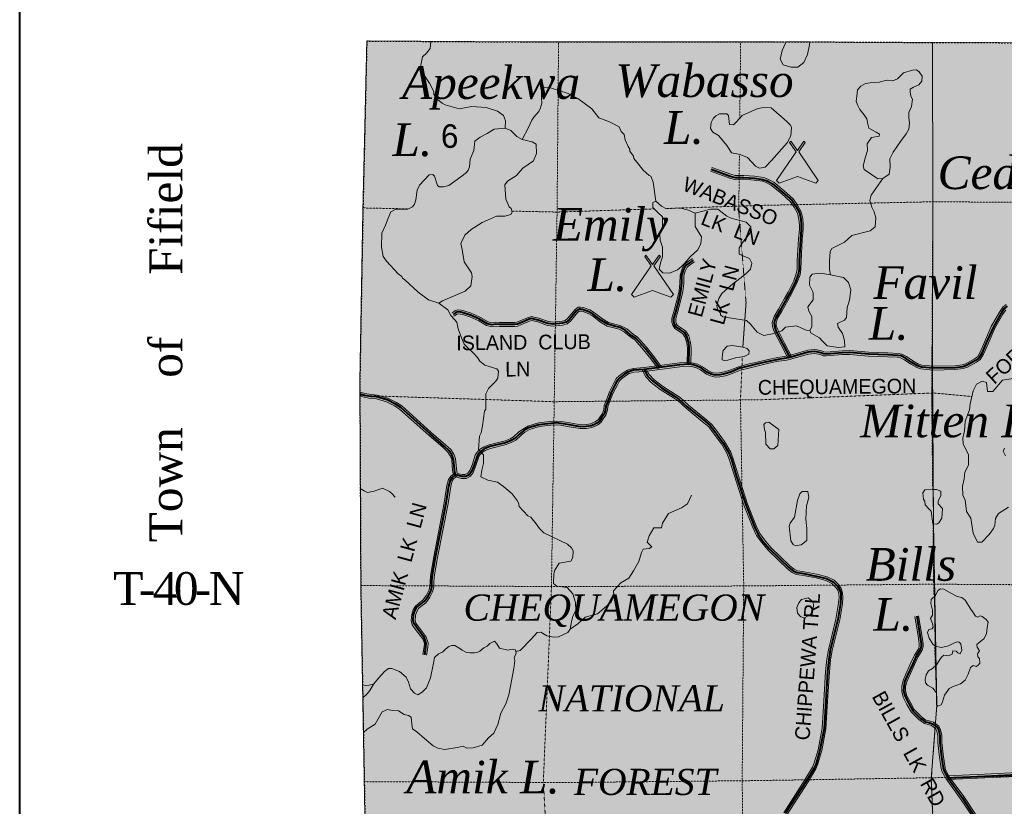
# Model space of a CAD drawing. Extents: x 290250 to 590026, y 44066 to 275711.
# Tile 3 of 121: x 290250 to 317358, y 109556 to 131210. Entities that reach past the tile are written whole.
import ezdxf

# ---------------------------------------------------------------- set-up
doc = ezdxf.new("R2010")
doc.units = 0
doc.header["$MEASUREMENT"] = 0
doc.linetypes.add('Wisdot1', pattern=[0.0625, 0.03125, -0.03125])
doc.linetypes.add('Wisdot4', pattern=[0.28125, 0.125, -0.0625, 0.03125, -0.0625])
for name, color, linetype, lineweight in [('C_bnd_county', 240, 'Wisdot4', 25), ('C_bnd_section', 240, 'Wisdot1', 15), ('C_forest_natl_bnd', 240, 'Continuous', 9), ('C_forest_natl_bnd_fill', 245, 'Continuous', 25), ('C_indian_res_bnd', 240, 'Continuous', 9), ('C_indian_res_bnd_fill', 248, 'Continuous', 25), ('C_lake', 240, 'Continuous', 9), ('C_lake_fill', 247, 'Continuous', 25), ('C_per_sheet_border', 240, 'Continuous', 40), ('C_per_txt_blk', 240, 'Continuous', 20), ('C_pto_camp_picnic', 240, 'Continuous', 0), ('C_river_single', 242, 'Continuous', 13), ('C_twnrd', 240, 'Continuous', 13), ('C_twnrd_txt', 240, 'Continuous', 13)]:
    doc.layers.add(name, color=color, linetype=linetype, lineweight=lineweight)
for name, color, linetype in [('C_bnd_section_line_txt', 240, 'Continuous'), ('C_forest_natl_txt', 240, 'Continuous'), ('C_lake_txt', 240, 'Continuous'), ('C_pto_camp_picnic_fill', 240, 'Continuous')]:
    doc.layers.add(name, color=color, linetype=linetype)
doc.layers.add('C_twnrd_mask', color=7, linetype='Continuous', lineweight=40, true_color=0xffffff)
doc.styles.add('Source Sans Pro', font='SourceSansPro-Regular.ttf')
doc.styles.add('Times New Roman', font='times.ttf')
doc.styles.add('Times New Roman Italic', font='timesi.ttf')

# ---------------------------------------------------------------- blocks, each defined once
blk = doc.blocks.new('Map-hatch-to-back')
at = {"layer": 'C_forest_natl_bnd_fill'}
h = blk.add_hatch(color=256, dxfattribs=at)
h.dxf.hatch_style = 1
h.paths.add_polyline_path([(299806, 130624), (304083, 130597), (311009, 130604), (315379, 130583), (315388, 126179), (315381, 121774), (315359, 120891), (315397, 118276), (315411, 117333), (315439, 115405), (315459, 113997), (315467, 113448), (315501, 112342), (315349, 110315), (315565, 105054), (315612, 99695), (310226, 99708), (304948, 99661), (299849, 99738), (299822, 105081), (299772, 108298), (299640, 115567), (299614, 121256), (299700, 125930)])
at = {"layer": 'C_indian_res_bnd_fill'}
h = blk.add_hatch(color=256, dxfattribs=at)
h.dxf.hatch_style = 1
h.paths.add_polyline_path([(315612, 99695), (315565, 105054), (315349, 110315), (315501, 112342), (315411, 117333), (315381, 121774), (315393, 126198), (315379, 130583), (325282, 130554), (327046, 130543), (329232, 130517), (329338, 137274), (329421, 162232), (334487, 162268), (339788, 162304), (345127, 162325), (350297, 162324), (355618, 162319), (358372, 162309), (360725, 162346), (364605, 162302), (367808, 162281), (371603, 162278), (371658, 156563), (371656, 152573), (371611, 145991), (371585, 140795), (371567, 135631), (371536, 133577), (371630, 130397), (372912, 130398), (372908, 126396), (372672, 121323), (372437, 115922), (372511, 110725), (372805, 99851), (367511, 99812), (359990, 99867), (359286, 99853), (358491, 99837), (346810, 99854), (341459, 99835), (331018, 99901), (325600, 99818)])
at = {"layer": 'C_lake_fill'}
h = blk.add_hatch(color=256, dxfattribs=at)
h.dxf.hatch_style = 1
h.paths.add_polyline_path([(311354, 130602), (312005, 130599), (311999, 130522), (311939, 130248), (311837, 130032), (311678, 129899), (311478, 129901), (311269, 129969), (311187, 130119), (311239, 130361), (311337, 130561)])
h = blk.add_hatch(color=256, dxfattribs=at)
h.dxf.hatch_style = 1
h.paths.add_polyline_path([(313703, 127965), (313583, 127789), (313589, 127609), (313536, 127432), (313473, 127187), (313503, 127082), (313703, 126951), (313879, 126828), (314012, 126843), (314188, 126955), (314217, 127155), (314206, 127382), (314299, 127561), (314501, 127853), (314658, 128070), (314729, 128201), (314747, 128358), (314731, 128518), (314726, 128651), (314803, 128822), (314832, 129023), (314783, 129107), (314763, 129228), (314765, 129299), (314857, 129352), (315008, 129416), (315091, 129516), (315094, 129658), (315016, 129776), (314944, 129833), (314827, 129818), (314583, 129743), (314415, 129585), (314292, 129527), (314135, 129541), (314080, 129540), (313925, 129488), (313765, 129479), (313667, 129476), (313539, 129452), (313412, 129378), (313317, 129277), (313295, 129108), (313280, 128966), (313314, 128870), (313381, 128742), (313495, 128597), (313577, 128478), (313597, 128330), (313632, 128226), (313831, 128118), (313919, 128062), (313909, 128007)])
h = blk.add_hatch(color=256, dxfattribs=at)
h.dxf.hatch_style = 1
h.paths.add_polyline_path([(310938, 128784), (311368, 128410), (311468, 128309), (311501, 128242), (311482, 128017), (311381, 127818), (310952, 127333), (310773, 127153), (310622, 127122), (310506, 127174), (310285, 127412), (310086, 127499), (309845, 127545), (309732, 127739), (309487, 128019), (309330, 128114), (309265, 128215), (309285, 128382), (309319, 128431), (309354, 128497), (309414, 128563), (309515, 128619), (309715, 128615), (309764, 128572), (309793, 128322), (309902, 128320), (309987, 128401), (310140, 128574), (310570, 128766), (310737, 128796)])
h = blk.add_hatch(color=256, dxfattribs=at)
h.dxf.hatch_style = 1
h.paths.add_polyline_path([(301791, 123405), (301509, 123494), (301221, 123708), (300851, 124049), (300785, 124092), (300770, 124142), (300671, 124211), (300352, 124567), (300254, 124694), (300209, 124945), (300216, 125336), (300320, 125551), (300391, 125742), (300469, 125924), (300588, 125988), (300939, 125998), (301065, 126062), (301116, 126128), (301152, 126252), (301191, 126518), (301260, 126659), (301524, 126937), (301625, 126952), (301674, 126901), (301753, 126649), (301802, 126607), (301919, 126605), (302062, 126644), (302400, 126887), (302553, 127001), (302596, 127067), (302631, 127158), (302652, 127374), (302756, 127606), (302778, 127864), (302930, 127978), (303124, 128074), (303310, 128195), (303620, 128223), (303769, 128162), (303933, 127992), (304082, 127914), (304356, 127850), (304472, 127781), (304483, 127523), (304396, 127324), (304100, 127122), (304032, 127040), (303929, 126925), (303676, 126763), (303607, 126664), (303633, 126272), (303729, 126061), (303778, 126011), (303810, 125910), (303775, 125844), (303607, 125797), (303382, 125801), (303129, 125689), (302986, 125625), (302682, 125439), (302503, 125276), (302399, 125053), (302429, 124886), (302489, 124543), (302692, 124239), (302707, 124138), (302669, 123881), (302516, 123733), (301893, 123470)])
h = blk.add_hatch(color=256, dxfattribs=at)
h.dxf.hatch_style = 1
h.paths.add_polyline_path([(307765, 126210), (307921, 126073), (308054, 126004), (308413, 126030), (308663, 125967), (308845, 125880), (308846, 125514), (309024, 125235), (309004, 125052), (308917, 124879), (308705, 124683), (308551, 124502), (308474, 124420), (308364, 124322), (308137, 124235), (307953, 124238), (307855, 124340), (307892, 124515), (307945, 124680), (307950, 124947), (307887, 125140), (307873, 125307), (307944, 125497), (307949, 125781), (307818, 125900), (307679, 126044), (307681, 126178)])
h = blk.add_hatch(color=256, dxfattribs=at)
h.dxf.hatch_style = 1
h.paths.add_polyline_path([(312007, 122648), (312058, 122764), (312060, 123039), (311977, 123190), (311945, 123306), (312096, 123497), (312098, 123697), (311999, 123898), (312000, 124123), (312067, 124206), (312293, 124237), (312460, 124203), (312576, 124186), (312935, 124117), (313068, 123974), (313133, 123774), (313098, 123491), (313030, 123283), (313011, 123016), (312961, 122942), (312768, 122843), (312784, 122743), (312908, 122575), (312957, 122383), (312964, 122208), (312797, 122184), (312481, 122236), (312348, 122371), (312273, 122454), (312040, 122581)])
h = blk.add_hatch(color=256, dxfattribs=at)
h.dxf.hatch_style = 1
h.paths.add_polyline_path([(309618, 122108), (309596, 122000), (309588, 121892), (309595, 121848), (309645, 121826), (309747, 121833), (309834, 121868), (309957, 121904), (310196, 121938), (310326, 122003), (310334, 122097), (310277, 122162), (310161, 122199), (309872, 122244), (309727, 122223)])
h = blk.add_hatch(color=256, dxfattribs=at)
h.dxf.hatch_style = 1
h.paths.add_polyline_path([(316374, 118945), (316376, 119228), (316228, 119537), (316212, 119688), (316263, 119896), (316282, 120162), (316401, 120470), (316418, 120636), (316504, 120994), (316597, 121177), (316748, 121259), (316864, 121225), (316896, 120975), (317038, 120974), (317307, 121289), (317600, 121337), (317883, 121335), (317950, 121235), (317949, 121085), (317913, 120693), (317862, 120560), (317610, 120345), (317467, 120171), (317416, 119971), (317397, 119613), (317362, 119413), (317328, 119330), (317394, 119205), (317519, 119204), (317687, 119328), (317721, 119411), (317973, 119693), (318116, 119792), (318519, 120181), (318728, 120213), (318777, 120113), (318709, 119830), (318606, 119489), (318429, 119248), (318245, 119116), (318044, 118984), (317985, 118901), (317967, 118660), (317933, 118560), (317781, 118294), (317646, 118103), (317477, 117788), (317200, 117615), (317116, 117482), (317098, 117299), (317064, 117207), (316946, 117041), (316736, 116826), (316619, 116827), (316504, 117077), (316440, 117486), (316316, 117670), (316285, 117995), (316219, 118113), (316204, 118371), (316255, 118571), (316273, 118754)])
h = blk.add_hatch(color=256, dxfattribs=at)
h.dxf.hatch_style = 1
h.paths.add_polyline_path([(310874, 120133), (311155, 119928), (311119, 119487), (311009, 119395), (310909, 119396), (310790, 119524), (310785, 119848), (310759, 119927), (310740, 120070), (310781, 120116)])
h = blk.add_hatch(color=256, dxfattribs=at)
h.dxf.hatch_style = 1
h.paths.add_polyline_path([(311920, 116874), (311769, 116758), (311611, 116726), (311544, 116759), (311478, 116860), (311431, 117268), (311464, 117352), (311582, 117517), (311669, 117975), (311728, 118158), (311796, 118224), (311946, 118223), (311978, 118057), (311910, 117824), (311891, 117465), (311923, 117207)])
h = blk.add_hatch(color=256, dxfattribs=at)
h.dxf.hatch_style = 1
h.paths.add_polyline_path([(315397, 118276), (315493, 118276), (315610, 118233), (315609, 118100), (315542, 117967), (315541, 117884), (315657, 117750), (315639, 117491), (315554, 117359), (315504, 117326), (315411, 117333), (315387, 117335), (315348, 117677), (315281, 117744), (315182, 117853), (315166, 117953), (315133, 118003), (315117, 118186), (315168, 118269), (315377, 118276)])
h = blk.add_hatch(color=256, dxfattribs=at)
h.dxf.hatch_style = 1
h.paths.add_polyline_path([(315823, 113970), (315625, 113932), (315455, 113962), (315387, 114023), (315288, 114184), (315248, 114343), (315277, 114419), (315374, 114441), (315404, 114489), (315377, 114586), (315330, 114722), (315382, 114814), (315385, 114959), (315332, 115141), (315341, 115251), (315463, 115356), (315525, 115495), (315598, 115541), (315696, 115536), (315903, 115417), (316062, 115328), (316188, 115301), (316281, 115233), (316371, 115087), (316433, 114983), (316486, 114919), (316528, 114841), (316561, 114788), (316628, 114766), (316697, 114800), (316753, 114778), (316857, 114703), (316914, 114626), (316891, 114481), (316866, 114300), (316791, 114168), (316669, 114067), (316605, 114010), (316615, 113936), (316673, 113836), (316624, 113756), (316627, 113670), (316679, 113621), (316687, 113499), (316642, 113439), (316584, 113402), (316505, 113431), (316429, 113374), (316360, 113195), (316279, 113028), (316153, 112931), (315952, 112854), (315844, 112796), (315799, 112747), (315713, 112615), (315656, 112433), (315619, 112354), (315526, 112316), (315494, 112350), (315493, 112514), (315491, 112683), (315389, 112813), (315246, 112887), (315189, 112951), (315183, 113045), (315210, 113175), (315269, 113283), (315377, 113353), (315502, 113458), (315580, 113602), (315633, 113666), (315690, 113719), (315823, 113703), (315924, 113746), (315944, 113840), (316035, 113828), (316075, 113782), (316147, 113757), (316187, 113852), (316162, 114031), (316117, 114077), (316062, 114083), (315989, 114057)])
h = blk.add_hatch(color=256, dxfattribs=at)
h.dxf.hatch_style = 1
h.paths.add_polyline_path([(311960, 115298), (312093, 115181), (312109, 115073), (312075, 114889), (312008, 114823), (311857, 114741), (311757, 114775), (311666, 114875), (311650, 115025), (311701, 115158), (311777, 115250)])
h = blk.add_hatch(color=256, dxfattribs=at)
h.dxf.hatch_style = 1
h.paths.add_polyline_path([(299712, 111591), (299820, 111684), (300035, 111816), (300154, 112028), (300228, 112155), (300378, 112223), (300516, 112192), (300681, 112189), (300837, 112084), (300951, 112060), (301027, 112008), (301048, 111821), (301064, 111688), (301188, 111602), (301394, 111424), (301635, 111220), (301766, 111158), (301955, 111121), (302298, 111174), (302457, 111211), (302557, 111155), (302732, 111165), (302980, 111243), (303154, 111444), (303307, 111566), (303417, 111805), (303497, 112120), (303638, 112375), (303716, 112624), (303790, 113014), (303854, 113349), (303882, 113569), (303864, 113639), (303919, 113774), (303905, 113860), (303810, 113884), (303693, 113857), (303461, 113913), (303383, 114032), (303325, 114104), (303194, 114041), (303118, 113969), (303026, 113919), (302923, 113825), (302865, 113796), (302772, 113778), (302643, 113781), (302533, 113798), (302433, 113853), (302365, 113902), (302226, 113984), (302147, 113981), (302066, 113955), (301982, 113890), (301887, 113801), (301779, 113754), (301668, 113657), (301642, 113496), (301564, 113094), (301448, 112820), (301334, 112695), (301215, 112629), (301116, 112669), (301006, 112790), (300958, 112977), (300887, 113112), (300710, 113263), (300500, 113346), (300402, 113347), (300291, 113269), (300140, 113092), (299989, 112923), (299893, 112740), (299817, 112652), (299695, 112546)])
at = {"layer": 'C_pto_camp_picnic_fill'}
h = blk.add_hatch(color=256, dxfattribs=at)
h.dxf.hatch_style = 1
h.paths.add_polyline_path([(311158, 126712), (311662, 126892), (312166, 126712), (312238, 126784), (311698, 127576), (311878, 127828), (311842, 127864), (311662, 127612), (311482, 127864), (311446, 127828), (311626, 127576), (311086, 126784)])
h = blk.add_hatch(color=256, dxfattribs=at)
h.dxf.hatch_style = 1
h.paths.add_polyline_path([(307169, 123573), (307673, 123753), (308177, 123573), (308249, 123645), (307709, 124437), (307889, 124689), (307853, 124725), (307673, 124473), (307493, 124725), (307457, 124689), (307637, 124437), (307097, 123645)])

msp = doc.modelspace()

# ---------------------------------------------------------------- linework, layer by layer
at = {"layer": 'C_bnd_county', "ltscale": 0.5, "elevation": 9, "flags": 128}
for points in [[(299806, 130624), (299700, 125930), (299614, 121256), (299640, 115567), (299772, 108298), (299822, 105081), (299849, 99738)], [(299806, 130624), (304083, 130597), (311009, 130604), (315379, 130583), (325282, 130554), (327046, 130543), (329232, 130517)]]:
    msp.add_lwpolyline(points, dxfattribs=at)
at = {"layer": 'C_bnd_section', "ltscale": 0.5, "elevation": 7, "flags": 128}
for points in [[(304890, 115598), (304967, 120694), (305045, 125914), (305086, 130598)], [(310076, 128501), (310099, 130603)], [(315387, 118277), (315359, 120891), (315393, 126198), (315379, 130583)], [(310160, 122199), (310248, 123414), (310048, 125940), (310065, 127503)], [(322205, 126146), (320523, 126165), (315393, 126198), (310614, 126097), (308037, 126012)], [(300947, 126002), (299724, 126028)], [(307720, 126002), (305045, 125914), (303800, 125941)], [(310286, 99708), (310202, 104922), (310142, 110283), (310184, 115644), (310094, 120738), (310148, 121931)], [(316466, 120836), (315418, 120935), (310580, 120746), (304967, 120694), (299616, 120866)], [(315419, 115374), (315414, 115671), (315396, 117334)], [(320905, 115640), (320543, 115638), (315414, 115671), (310213, 115622), (305023, 115606), (299640, 115633)], [(304995, 99662), (304959, 104926), (304668, 110239), (304890, 115598)], [(315455, 113443), (315445, 114001)], [(315612, 99695), (315565, 105054), (315349, 110315), (315501, 112342)], [(324156, 110457), (320550, 110448), (315393, 110343), (310469, 110263), (305076, 110210), (299737, 110235)]]:
    msp.add_lwpolyline(points, dxfattribs=at)
at = {"layer": 'C_forest_natl_bnd', "ltscale": 0.5, "elevation": 100, "flags": 128}
for points in [[(299772, 108298), (299640, 115567), (299614, 121256), (299700, 125930), (299806, 130624)], [(299806, 130624), (304083, 130597), (311009, 130604), (315379, 130583), (315379, 130583), (315388, 126179), (315381, 121774), (315359, 120891), (315397, 118276), (315411, 117333), (315439, 115405), (315459, 113997), (315467, 113448), (315501, 112342), (315349, 110315), (315565, 105054)]]:
    msp.add_lwpolyline(points, dxfattribs=at)
at = {"layer": 'C_indian_res_bnd', "ltscale": 0.5, "elevation": 100, "flags": 128}
msp.add_lwpolyline([(315612, 99695), (315565, 105054), (315349, 110315), (315501, 112342), (315411, 117333), (315381, 121774), (315393, 126198), (315379, 130583), (325282, 130554), (327046, 130543), (329232, 130517), (329338, 137274), (329421, 162232)], dxfattribs=at)
at = {"layer": 'C_lake', "ltscale": 0.5, "elevation": 4, "flags": 128}
for points in [[(311354, 130602), (312005, 130599), (311999, 130522), (311939, 130248), (311837, 130032), (311678, 129899), (311478, 129901), (311269, 129969), (311187, 130119), (311239, 130361), (311337, 130561), (311354, 130602)], [(313703, 127965), (313583, 127789), (313589, 127609), (313536, 127432), (313473, 127187), (313503, 127082), (313703, 126951), (313879, 126828), (314012, 126843), (314188, 126955), (314217, 127155), (314206, 127382), (314299, 127561), (314501, 127853), (314658, 128070), (314729, 128201), (314747, 128358), (314731, 128518), (314726, 128651), (314803, 128822), (314832, 129023), (314783, 129107), (314763, 129228), (314765, 129299), (314857, 129352), (315008, 129416), (315091, 129516), (315094, 129658), (315016, 129776), (314944, 129833), (314827, 129818), (314583, 129743), (314415, 129585), (314292, 129527), (314135, 129541), (314080, 129540), (313925, 129488), (313765, 129479), (313667, 129476), (313539, 129452), (313412, 129378), (313317, 129277), (313295, 129108), (313280, 128966), (313314, 128870), (313381, 128742), (313495, 128597), (313577, 128478), (313597, 128330), (313632, 128226), (313831, 128118), (313919, 128062), (313909, 128007), (313703, 127965)], [(310938, 128784), (311368, 128410), (311468, 128309), (311501, 128242), (311482, 128017), (311381, 127818), (310952, 127333), (310773, 127153), (310622, 127122), (310506, 127174), (310285, 127412), (310086, 127499), (309845, 127545), (309732, 127739), (309487, 128019), (309330, 128114), (309265, 128215), (309285, 128382), (309319, 128431), (309354, 128497), (309414, 128563), (309515, 128619), (309715, 128615), (309764, 128572), (309793, 128322), (309902, 128320), (309987, 128401), (310140, 128574), (310570, 128766), (310737, 128796), (310938, 128784)], [(301791, 123405), (301509, 123494), (301221, 123708), (300851, 124049), (300785, 124092), (300770, 124142), (300671, 124211), (300352, 124567), (300254, 124694), (300209, 124945), (300216, 125336), (300320, 125551), (300391, 125742), (300469, 125924), (300588, 125988), (300939, 125998), (301065, 126062), (301116, 126128), (301152, 126252), (301191, 126518), (301260, 126659), (301524, 126937), (301625, 126952), (301674, 126901), (301753, 126649), (301802, 126607), (301919, 126605), (302062, 126644), (302400, 126887), (302553, 127001), (302596, 127067), (302631, 127158), (302652, 127374), (302756, 127606), (302778, 127864), (302930, 127978), (303124, 128074), (303310, 128195), (303620, 128223), (303769, 128162), (303933, 127992), (304082, 127914), (304356, 127850), (304472, 127781), (304483, 127523), (304396, 127324), (304100, 127122), (304032, 127040), (303929, 126925), (303676, 126763), (303607, 126664), (303633, 126272), (303729, 126061), (303778, 126011), (303810, 125910), (303775, 125844), (303607, 125797), (303382, 125801), (303129, 125689), (302986, 125625), (302682, 125439), (302503, 125276), (302399, 125053), (302429, 124886), (302489, 124543), (302692, 124239), (302707, 124138), (302669, 123881), (302516, 123733), (301893, 123470), (301791, 123405)], [(307765, 126210), (307921, 126073), (308054, 126004), (308413, 126030), (308663, 125967), (308845, 125880), (308846, 125514), (309024, 125235), (309004, 125052), (308917, 124879), (308705, 124683), (308551, 124502), (308474, 124420), (308364, 124322), (308137, 124235), (307953, 124238), (307855, 124340), (307892, 124515), (307945, 124680), (307950, 124947), (307887, 125140), (307873, 125307), (307944, 125497), (307949, 125781), (307818, 125900), (307679, 126044), (307681, 126178), (307765, 126210)], [(312007, 122648), (312058, 122764), (312060, 123039), (311977, 123190), (311945, 123306), (312096, 123497), (312098, 123697), (311999, 123898), (312000, 124123), (312067, 124206), (312293, 124237), (312460, 124203), (312576, 124186), (312935, 124117), (313068, 123974), (313133, 123774), (313098, 123491), (313030, 123283), (313011, 123016), (312961, 122942), (312768, 122843), (312784, 122743), (312908, 122575), (312957, 122383), (312964, 122208), (312797, 122184), (312481, 122236), (312348, 122371), (312273, 122454), (312040, 122581), (312007, 122648)], [(309618, 122108), (309596, 122000), (309588, 121892), (309595, 121848), (309645, 121826), (309747, 121833), (309834, 121868), (309957, 121904), (310196, 121938), (310326, 122003), (310334, 122097), (310277, 122162), (310161, 122199), (309872, 122244), (309727, 122223), (309618, 122108)], [(316374, 118945), (316376, 119228), (316228, 119537), (316212, 119688), (316263, 119896), (316282, 120162), (316401, 120470), (316418, 120636), (316504, 120994), (316597, 121177), (316748, 121259), (316864, 121225), (316896, 120975), (317038, 120974), (317307, 121289), (317600, 121337)], [(310874, 120133), (311155, 119928), (311119, 119487), (311009, 119395), (310909, 119396), (310790, 119524), (310785, 119848), (310759, 119927), (310740, 120070), (310781, 120116), (310874, 120133)], [(317362, 119413), (317328, 119330), (317394, 119205)], [(317477, 117788), (317200, 117615), (317116, 117482), (317098, 117299), (317064, 117207), (316946, 117041), (316736, 116826), (316619, 116827), (316504, 117077), (316440, 117486), (316316, 117670), (316285, 117995), (316219, 118113), (316204, 118371), (316255, 118571), (316273, 118754), (316374, 118945)], [(311920, 116874), (311769, 116758), (311611, 116726), (311544, 116759), (311478, 116860), (311431, 117268), (311464, 117352), (311582, 117517), (311669, 117975), (311728, 118158), (311796, 118224), (311946, 118223), (311978, 118057), (311910, 117824), (311891, 117465), (311923, 117207), (311920, 116874)], [(315397, 118276), (315493, 118276), (315610, 118233), (315609, 118100), (315542, 117967), (315541, 117884), (315657, 117750), (315639, 117491), (315554, 117359), (315504, 117326), (315411, 117333), (315387, 117335), (315348, 117677), (315281, 117744), (315182, 117853), (315166, 117953), (315133, 118003), (315117, 118186), (315168, 118269), (315377, 118276), (315397, 118276)], [(315823, 113970), (315625, 113932), (315455, 113962), (315387, 114023), (315288, 114184), (315248, 114343), (315277, 114419), (315374, 114441), (315404, 114489), (315377, 114586), (315330, 114722), (315382, 114814), (315385, 114959), (315332, 115141), (315341, 115251), (315463, 115356), (315525, 115495), (315598, 115541), (315696, 115536), (315903, 115417), (316062, 115328), (316188, 115301), (316281, 115233), (316371, 115087), (316433, 114983), (316486, 114919), (316528, 114841), (316561, 114788), (316628, 114766), (316697, 114800), (316753, 114778), (316857, 114703), (316914, 114626), (316891, 114481), (316866, 114300), (316791, 114168), (316669, 114067), (316605, 114010), (316615, 113936), (316673, 113836), (316624, 113756), (316627, 113670), (316679, 113621), (316687, 113499), (316642, 113439), (316584, 113402), (316505, 113431), (316429, 113374), (316360, 113195), (316279, 113028), (316153, 112931), (315952, 112854), (315844, 112796), (315799, 112747), (315713, 112615), (315656, 112433), (315619, 112354), (315526, 112316), (315494, 112350), (315493, 112514), (315491, 112683), (315389, 112813), (315246, 112887), (315189, 112951), (315183, 113045), (315210, 113175), (315269, 113283), (315377, 113353), (315502, 113458), (315580, 113602), (315633, 113666), (315690, 113719), (315823, 113703), (315924, 113746), (315944, 113840), (316035, 113828), (316075, 113782), (316147, 113757), (316187, 113852), (316162, 114031), (316117, 114077), (316062, 114083), (315989, 114057), (315823, 113970)], [(311960, 115298), (312093, 115181), (312109, 115073), (312075, 114889), (312008, 114823), (311857, 114741), (311757, 114775), (311666, 114875), (311650, 115025), (311701, 115158), (311777, 115250), (311960, 115298)], [(299712, 111591), (299820, 111684), (300035, 111816), (300154, 112028), (300228, 112155), (300378, 112223), (300516, 112192), (300681, 112189), (300837, 112084), (300951, 112060), (301027, 112008), (301048, 111821), (301064, 111688), (301188, 111602), (301394, 111424), (301635, 111220), (301766, 111158), (301955, 111121), (302298, 111174), (302457, 111211), (302557, 111155), (302732, 111165), (302980, 111243), (303154, 111444), (303307, 111566), (303417, 111805), (303497, 112120), (303638, 112375), (303716, 112624), (303790, 113014), (303854, 113349), (303882, 113569), (303864, 113639), (303919, 113774), (303905, 113860), (303810, 113884), (303693, 113857), (303461, 113913), (303383, 114032), (303325, 114104), (303194, 114041), (303118, 113969), (303026, 113919), (302923, 113825), (302865, 113796), (302772, 113778), (302643, 113781), (302533, 113798), (302433, 113853), (302365, 113902), (302226, 113984), (302147, 113981), (302066, 113955), (301982, 113890), (301887, 113801), (301779, 113754), (301668, 113657), (301642, 113496), (301564, 113094), (301448, 112820), (301334, 112695), (301215, 112629), (301116, 112669), (301006, 112790), (300958, 112977), (300887, 113112), (300710, 113263), (300500, 113346), (300402, 113347), (300291, 113269), (300140, 113092), (299989, 112923), (299893, 112740), (299817, 112652), (299695, 112546), (299712, 111591)]]:
    msp.add_lwpolyline(points, dxfattribs=at)
at = {"layer": 'C_per_sheet_border', "ltscale": 0.5, "elevation": 100, "flags": 128}
msp.add_lwpolyline([(290250, 275711), (590026, 275711), (590026, 44066), (290250, 44066), (290250, 275711)], dxfattribs=at)
at = {"layer": 'C_pto_camp_picnic', "ltscale": 0.5, "elevation": 29, "flags": 128}
for points in [[(311158, 126712), (311662, 126892), (312166, 126712), (312238, 126784), (311698, 127576), (311878, 127828), (311842, 127864), (311662, 127612), (311482, 127864), (311446, 127828), (311626, 127576), (311086, 126784), (311158, 126712)], [(307169, 123573), (307673, 123753), (308177, 123573), (308249, 123645), (307709, 124437), (307889, 124689), (307853, 124725), (307673, 124473), (307493, 124725), (307457, 124689), (307637, 124437), (307097, 123645), (307169, 123573)]]:
    msp.add_lwpolyline(points, dxfattribs=at)
at = {"layer": 'C_river_single', "ltscale": 0.5, "elevation": 13, "flags": 128}
for points in [[(303620, 128223), (303624, 128423), (303568, 128574), (303403, 128694), (303096, 128792), (302696, 128816), (302352, 128756), (301962, 128863), (301879, 128915), (301764, 129000), (301650, 129153), (301652, 129236), (301531, 129463), (301385, 129683), (301353, 129759), (301289, 129910), (301344, 130192), (301446, 130290), (301549, 130414), (301566, 130613)], [(307765, 126210), (307692, 126736), (307628, 126904), (307578, 126922), (307414, 127067), (307284, 127236), (307161, 127388), (307146, 127455), (307048, 127591), (307050, 127649), (307001, 127716), (306921, 127901), (306890, 128052), (306808, 128129), (306752, 128263), (306488, 128402), (306197, 128507), (306002, 128753), (305615, 129044), (305350, 129182), (304860, 129333), (304694, 129353), (304617, 129271), (304613, 129063), (304627, 128912), (304591, 128780), (304539, 128681), (304402, 128525), (304351, 128442), (304263, 128244), (304082, 127914)], [(314012, 126843), (313692, 126378), (313658, 126229), (313707, 126053), (313773, 125920), (313822, 125753), (313804, 125511), (313669, 125395), (313159, 125265), (312958, 125083), (312614, 124910), (312564, 124827), (312545, 124561), (312544, 124336), (312576, 124186)], [(310979, 122563), (310735, 122518), (310550, 122604), (310374, 122832), (310257, 122934), (309612, 123029), (309545, 123081), (309545, 123131), (309462, 123232), (309445, 123340), (309479, 123473), (309495, 123539), (309579, 123671), (309831, 123891), (310244, 124216), (310370, 124347), (310405, 124504), (310346, 124638), (310060, 124760), (310061, 124926), (310180, 125116), (310317, 125280), (310369, 125362), (310379, 125504), (310253, 125639), (309838, 125746), (309720, 125798), (309468, 125994), (309273, 125997), (308845, 125880)], [(303385, 121595), (303174, 121661), (303055, 121702), (302918, 121807), (302851, 121912), (302737, 122037), (302598, 122169), (302488, 122276), (302413, 122452), (302324, 122701), (302286, 122885), (302212, 122965), (302118, 123068), (302039, 123227), (301791, 123405)], [(312007, 122648), (311907, 122665), (311633, 122783), (311336, 122749), (311231, 122648), (310979, 122563)], [(305551, 115171), (305480, 115406), (305325, 115576), (305042, 115615), (304951, 115692), (304956, 115958), (304983, 116058), (305104, 116247), (305422, 116308), (305483, 116407), (305486, 116590), (305446, 116674), (305331, 116768), (304677, 117081), (304562, 117200), (304465, 117335), (304326, 117513), (304243, 117548), (303998, 117811), (303983, 117911), (303942, 117979), (303812, 118156), (303566, 118361), (303409, 118481), (303143, 118536), (302944, 118623), (302973, 118806), (303018, 118997), (303019, 119047), (303023, 119230), (302883, 119374), (302907, 119741), (302951, 119840), (302988, 120031), (303046, 120438), (303080, 120488), (303088, 120913), (303158, 121062), (303362, 121258), (303414, 121340), (303434, 121532), (303385, 121595)], [(299628, 118304), (299732, 118242), (299824, 118193), (300010, 118236), (300166, 118291), (300237, 118313), (300436, 118222), (300492, 118163), (300591, 118069)], [(305405, 114435), (305616, 114583), (305818, 114765), (306155, 114858), (306537, 115172), (306606, 115346), (306597, 115487), (306798, 115705), (307025, 115841), (307148, 116037), (307292, 116292), (307371, 116545), (307411, 116632), (307579, 116649), (307655, 116699), (307526, 116828), (307580, 116998), (307706, 117225), (307917, 117220), (307944, 117346), (308116, 117618), (308471, 117770), (308636, 117880), (308746, 118123)], [(303912, 113817), (304026, 113844), (304337, 114171), (304500, 114345), (304598, 114351), (304761, 114251), (304950, 114210), (305083, 114218), (305345, 114343), (305405, 114435), (305438, 114636), (305476, 114790), (305565, 114949), (305551, 115171)], [(299688, 112901), (299771, 112885), (299868, 112892), (299989, 112923)]]:
    msp.add_lwpolyline(points, dxfattribs=at)
at = {"layer": 'C_twnrd', "ltscale": 0.5, "elevation": 13, "flags": 128}
for points in [[(309306, 127141), (309858, 126944), (309951, 126918), (310185, 126922), (310483, 126899), (310726, 126867), (310850, 126824), (311009, 126734), (311299, 126496), (311546, 126280), (311666, 126107), (311766, 125917), (311809, 125740), (311823, 125561), (311823, 125436), (311796, 125155), (311764, 124573), (311759, 124331), (311735, 124184), (311660, 123983), (311499, 123660), (311395, 123484), (311232, 123185), (311115, 122993), (311093, 122926), (311078, 122860), (311080, 122781), (311119, 122669), (311305, 122306), (311500, 121936)], [(309270, 127041), (309826, 126843), (309938, 126812), (310182, 126816), (310472, 126794), (310701, 126763), (310806, 126727), (310949, 126646), (311230, 126416), (311466, 126209), (311575, 126052), (311667, 125880), (311704, 125723), (311717, 125557), (311717, 125441), (311691, 125163), (311658, 124577), (311654, 124341), (311632, 124212), (311563, 124025), (311406, 123711), (311303, 123536), (311140, 123238), (311018, 123038), (310991, 122955), (310971, 122871), (310975, 122762), (311022, 122627), (311211, 122257), (311407, 121887)], [(308624, 121724), (308633, 122167), (308618, 122304), (308572, 122464), (308512, 122563), (308414, 122627), (308285, 122712), (308229, 122802), (308208, 122885), (308204, 122994), (308260, 123175), (308354, 123521), (308405, 123742), (308429, 123952), (308430, 124173), (308476, 124321), (308537, 124464), (308668, 124563), (308773, 124634)], [(308730, 121722), (308739, 122172), (308722, 122324), (308671, 122506), (308590, 122638), (308473, 122716), (308362, 122788), (308328, 122844), (308313, 122900), (308311, 122980), (308362, 123146), (308457, 123495), (308510, 123724), (308535, 123946), (308536, 124156), (308575, 124285), (308623, 124396), (308730, 124477), (308832, 124546)], [(317408, 123369), (317316, 123295), (317229, 123155), (317001, 122764), (316813, 122333), (316690, 122054), (316616, 121927), (316536, 121870), (316301, 121741), (316202, 121709), (316002, 121684), (315406, 121669), (315085, 121701), (314993, 121730), (314844, 121819), (314663, 121940), (314534, 122003), (314433, 122022), (314150, 122037), (313618, 122056), (313106, 122103), (312902, 122096), (312456, 122059), (312394, 122063), (312327, 122091), (312208, 122121), (312121, 122127), (312038, 122120), (311951, 122109), (311439, 121963)], [(307912, 121667), (307707, 121939), (307510, 122193), (307261, 122470), (307138, 122554), (306963, 122700), (306797, 122787), (306637, 122826), (306464, 122873), (306297, 122976), (306076, 123142), (305946, 123220), (305762, 123285), (305689, 123296), (305624, 123294), (305545, 123231), (305337, 122990), (305269, 122934), (305182, 122908), (304936, 122881), (304807, 122899), (304544, 122992), (304419, 123020), (304352, 123037), (304257, 123015), (304091, 122945), (303939, 122880), (303872, 122871), (303695, 122870), (303464, 122870), (303352, 122883), (303251, 122861), (303148, 122891), (302936, 123016), (302684, 123128), (302478, 123193), (302403, 123212), (302317, 123223), (302230, 123195), (302185, 123156), (302157, 123142)], [(307827, 121603), (307623, 121875), (307429, 122125), (307191, 122390), (307074, 122470), (306904, 122611), (306759, 122687), (306611, 122724), (306421, 122775), (306237, 122888), (306017, 123054), (305900, 123124), (305736, 123182), (305683, 123190), (305662, 123189), (305619, 123155), (305411, 122913), (305319, 122839), (305204, 122803), (304935, 122775), (304782, 122795), (304514, 122890), (304394, 122917), (304351, 122928), (304290, 122913), (304132, 122847), (303967, 122777), (303879, 122765), (303695, 122764), (303457, 122764), (303357, 122776), (303248, 122752), (303106, 122793), (302887, 122921), (302647, 123029), (302450, 123091), (302383, 123108), (302327, 123115), (302283, 123101), (302244, 123066), (302203, 123047)], [(317397, 123224), (317320, 123100), (317095, 122716), (316910, 122290), (316785, 122006), (316696, 121854), (316592, 121780), (316343, 121643), (316225, 121605), (316010, 121578), (315402, 121563), (315064, 121597), (314950, 121632), (314788, 121729), (314610, 121848), (314500, 121902), (314420, 121917), (314146, 121931), (313612, 121950), (313103, 121996), (312908, 121990), (312457, 121953), (312370, 121959), (312294, 121990), (312192, 122016), (312122, 122020), (312049, 122014), (311972, 122005), (311468, 121861)], [(311463, 121860), (311310, 121831), (311140, 121806), (310877, 121752), (310583, 121684), (310327, 121621), (310097, 121564), (309864, 121471), (309681, 121409), (309530, 121380), (309394, 121371), (309266, 121402), (309161, 121455), (308997, 121567), (308882, 121626), (308780, 121655), (308674, 121670), (308427, 121658), (307876, 121583), (307450, 121526), (307157, 121505), (307030, 121466), (306926, 121404), (306820, 121322), (306760, 121266), (306705, 121158), (306581, 120922), (306492, 120683), (306444, 120563), (306435, 120458), (306387, 120326), (306316, 120220), (306252, 120126), (306165, 120056), (306077, 120011), (306000, 119982), (305855, 119957), (305689, 119952), (305381, 120006), (305143, 120045), (305020, 120056), (304877, 120044), (304551, 120007), (304283, 119927), (304161, 119854), (304054, 119771), (303910, 119638), (303802, 119580), (303645, 119514), (303210, 119406), (303064, 119350), (302985, 119295), (302932, 119242), (302890, 119173), (302813, 118940), (302737, 118745), (302658, 118642), (302544, 118580), (302418, 118581), (302319, 118608), (302219, 118641), (302177, 118744), (302159, 118924), (302146, 119104), (302105, 119204), (302037, 119305), (301905, 119429), (301511, 119769), (300709, 120493), (300567, 120583), (300351, 120694), (300069, 120772), (299911, 120786), (299733, 120817), (299601, 120854)], [(311444, 121964), (311293, 121936), (311121, 121911), (310855, 121855), (310558, 121787), (310301, 121724), (310065, 121665), (309827, 121571), (309654, 121512), (309517, 121485), (309403, 121478), (309302, 121502), (309215, 121546), (309052, 121658), (308921, 121725), (308802, 121759), (308679, 121776), (308418, 121764), (307862, 121688), (307439, 121632), (307138, 121610), (306986, 121563), (306867, 121492), (306751, 121403), (306674, 121330), (306611, 121207), (306484, 120965), (306393, 120721), (306339, 120587), (306331, 120480), (306292, 120374), (306229, 120280), (306173, 120198), (306107, 120146), (306034, 120108), (305972, 120085), (305844, 120063), (305697, 120058), (305399, 120110), (305157, 120150), (305021, 120162), (304867, 120149), (304530, 120111), (304240, 120025), (304101, 119941), (303986, 119852), (303848, 119725), (303756, 119676), (303612, 119615), (303178, 119508), (303014, 119444), (302917, 119377), (302848, 119308), (302793, 119218), (302713, 118976), (302644, 118798), (302588, 118725), (302517, 118687), (302432, 118687), (302349, 118709), (302299, 118726), (302281, 118770), (302265, 118934), (302251, 119129), (302199, 119254), (302119, 119374), (301976, 119508), (301582, 119849), (300773, 120578), (300620, 120675), (300390, 120793), (300088, 120876), (299924, 120891), (299756, 120920), (299630, 120956)], [(307398, 121554), (307492, 121378), (307634, 121225), (307888, 121033), (308252, 120805), (308368, 120725), (308596, 120515), (309043, 120152), (309219, 120001), (309346, 119841), (309568, 119538), (309730, 119260), (309796, 119088), (309927, 118651), (310179, 117869), (310431, 117232), (310534, 117014), (310670, 116824), (310868, 116599), (311388, 116090), (311519, 115996), (311630, 115938), (311775, 115918), (312174, 115845), (312447, 115773), (312614, 115691), (312724, 115584), (312771, 115506), (312801, 115414), (312808, 115303), (312795, 115144), (312723, 114708), (312514, 113863), (312471, 113607), (312438, 113271), (312389, 112462), (312342, 111704), (312229, 111115), (312128, 110756), (312076, 110632), (311870, 110289), (311284, 109381)], [(307491, 121604), (307579, 121441), (307705, 121304), (307948, 121121), (308310, 120894), (308434, 120808), (308666, 120595), (309111, 120234), (309296, 120075), (309430, 119906), (309657, 119596), (309826, 119306), (309897, 119122), (310028, 118682), (310279, 117905), (310528, 117274), (310626, 117067), (310753, 116890), (310944, 116672), (311457, 116172), (311575, 116086), (311663, 116040), (311792, 116022), (312197, 115948), (312484, 115873), (312675, 115778), (312807, 115650), (312868, 115551), (312906, 115434), (312915, 115302), (312900, 115131), (312827, 114686), (312618, 113842), (312576, 113593), (312544, 113262), (312494, 112455), (312448, 111691), (312332, 111090), (312228, 110721), (312171, 110584), (311960, 110233), (311374, 109326)], [(301348, 113732), (301384, 113942), (301391, 114042), (301346, 114163), (301179, 114391), (301059, 114552), (301027, 114668), (301043, 114836), (301082, 114962), (301146, 115070), (301230, 115142), (301351, 115232), (301449, 115371), (301518, 115498), (301543, 115600), (301547, 115733), (301558, 115890), (301648, 116420), (301941, 117913), (302013, 118383), (302058, 118556), (302117, 118643), (302227, 118726)], [(301452, 113714), (301489, 113929), (301498, 114057), (301440, 114214), (301264, 114454), (301156, 114599), (301134, 114677), (301148, 114815), (301180, 114919), (301228, 115001), (301296, 115060), (301428, 115158), (301539, 115315), (301618, 115459), (301649, 115586), (301653, 115728), (301663, 115877), (301752, 116401), (302046, 117895), (302117, 118362), (302156, 118512), (302194, 118569), (302291, 118641)], [(314896, 114784), (314983, 114246), (315017, 114025), (315015, 113972), (315001, 113899), (314885, 113713), (314788, 113503), (314638, 113173), (314570, 113017), (314537, 112865), (314533, 112719), (314576, 112562), (314679, 112360), (314795, 112156), (314905, 112045), (315013, 111935), (315065, 111899), (315158, 111832), (315265, 111810), (315356, 111782), (315475, 111690), (315504, 111627), (315530, 111494), (315532, 111308), (315576, 110906), (315622, 110598), (315642, 110523), (315754, 110315), (316152, 109765), (316479, 109272)], [(315000, 114801), (315088, 114263), (315123, 114032), (315121, 113960), (315101, 113859), (314978, 113662), (314884, 113459), (314735, 113129), (314671, 112984), (314642, 112852), (314639, 112731), (314675, 112601), (314772, 112410), (314880, 112221), (314980, 112119), (315082, 112016), (315126, 111985), (315201, 111932), (315292, 111913), (315406, 111877), (315560, 111758), (315606, 111660), (315636, 111505), (315638, 111314), (315681, 110920), (315726, 110620), (315741, 110563), (315844, 110371), (316240, 109825), (316563, 109337)], [(315797, 110396), (316817, 110443), (317915, 110493)], [(315802, 110290), (316822, 110337), (317920, 110387)]]:
    msp.add_lwpolyline(points, dxfattribs=at)
at = {"layer": 'C_twnrd_mask', "ltscale": 0.5, "elevation": 12, "flags": 128}
for points in [[(309288, 127091), (309842, 126893), (309945, 126865), (310183, 126869), (310477, 126847), (310713, 126815), (310828, 126775), (310979, 126690), (311265, 126456), (311506, 126244), (311621, 126079), (311716, 125898), (311757, 125731), (311770, 125559), (311770, 125438), (311743, 125159), (311711, 124575), (311707, 124336), (311683, 124198), (311611, 124004), (311453, 123686), (311349, 123510), (311186, 123211), (311067, 123016), (311042, 122940), (311025, 122866), (311027, 122772), (311070, 122648), (311258, 122282), (311454, 121912)], [(308677, 121723), (308686, 122170), (308670, 122314), (308621, 122485), (308551, 122600), (308443, 122671), (308324, 122750), (308278, 122823), (308260, 122893), (308257, 122987), (308311, 123161), (308406, 123508), (308457, 123733), (308482, 123949), (308483, 124165), (308526, 124303), (308580, 124430), (308699, 124520), (308802, 124590)], [(307869, 121635), (307665, 121907), (307469, 122159), (307226, 122430), (307106, 122512), (306933, 122655), (306778, 122737), (306624, 122775), (306443, 122824), (306267, 122932), (306047, 123098), (305923, 123172), (305749, 123233), (305686, 123243), (305643, 123242), (305582, 123193), (305374, 122951), (305294, 122886), (305193, 122856), (304936, 122828), (304794, 122847), (304529, 122941), (304407, 122968), (304352, 122982), (304274, 122964), (304112, 122896), (303953, 122829), (303875, 122818), (303695, 122817), (303460, 122817), (303354, 122830), (303249, 122807), (303127, 122842), (302912, 122968), (302666, 123078), (302464, 123142), (302393, 123160), (302322, 123169), (302256, 123148), (302214, 123111), (302180, 123094)], [(317437, 123324), (317357, 123259), (317275, 123127), (317048, 122740), (316862, 122312), (316738, 122030), (316656, 121890), (316564, 121825), (316322, 121692), (316213, 121657), (316006, 121631), (315404, 121616), (315074, 121649), (314972, 121681), (314816, 121774), (314636, 121894), (314517, 121953), (314426, 121969), (314148, 121984), (313615, 122003), (313105, 122049), (312905, 122043), (312456, 122006), (312382, 122011), (312311, 122040), (312200, 122068), (312122, 122074), (312044, 122067), (311962, 122057), (311454, 121912)], [(311454, 121912), (311302, 121883), (311130, 121859), (310866, 121803), (310571, 121735), (310314, 121672), (310081, 121614), (309845, 121521), (309667, 121460), (309523, 121432), (309398, 121425), (309284, 121452), (309188, 121500), (309024, 121613), (308901, 121675), (308791, 121707), (308677, 121723), (308423, 121711), (307869, 121635), (307444, 121579), (307148, 121558), (307008, 121514), (306897, 121448), (306786, 121363), (306717, 121298), (306658, 121182), (306533, 120943), (306442, 120702), (306392, 120575), (306383, 120469), (306340, 120350), (306272, 120250), (306213, 120162), (306136, 120101), (306055, 120059), (305986, 120034), (305849, 120010), (305693, 120005), (305390, 120058), (305150, 120098), (305021, 120109), (304872, 120097), (304541, 120059), (304261, 119976), (304131, 119897), (304020, 119812), (303879, 119682), (303779, 119628), (303629, 119564), (303194, 119457), (303039, 119397), (302951, 119336), (302890, 119275), (302842, 119195), (302763, 118958), (302690, 118772), (302623, 118683), (302530, 118633), (302425, 118634), (302334, 118659), (302259, 118684), (302229, 118757), (302212, 118929), (302198, 119116), (302152, 119229), (302078, 119340), (301941, 119469), (301547, 119809), (300741, 120535), (300593, 120629), (300371, 120743), (300078, 120824), (299918, 120839), (299744, 120869), (299616, 120905)], [(307444, 121579), (307536, 121409), (307669, 121265), (307918, 121077), (308281, 120849), (308401, 120767), (308631, 120555), (309077, 120193), (309258, 120038), (309388, 119874), (309613, 119567), (309778, 119283), (309846, 119105), (309978, 118666), (310229, 117887), (310480, 117253), (310580, 117041), (310711, 116857), (310906, 116636), (311423, 116131), (311547, 116041), (311646, 115989), (311784, 115970), (312185, 115896), (312466, 115823), (312645, 115734), (312766, 115617), (312819, 115528), (312854, 115424), (312862, 115303), (312847, 115138), (312775, 114697), (312566, 113852), (312523, 113600), (312491, 113267), (312442, 112458), (312395, 111697), (312280, 111102), (312178, 110739), (312124, 110608), (311915, 110261), (311329, 109354)], [(301400, 113723), (301436, 113936), (301445, 114049), (301393, 114189), (301222, 114422), (301107, 114575), (301081, 114672), (301096, 114826), (301131, 114940), (301187, 115036), (301263, 115101), (301389, 115195), (301494, 115343), (301568, 115479), (301596, 115593), (301600, 115730), (301610, 115883), (301700, 116411), (301994, 117904), (302065, 118372), (302107, 118534), (302156, 118606), (302259, 118684)], [(314948, 114792), (315035, 114254), (315070, 114028), (315068, 113966), (315051, 113879), (314932, 113687), (314836, 113481), (314686, 113151), (314620, 113000), (314590, 112858), (314586, 112725), (314626, 112581), (314726, 112385), (314838, 112189), (314943, 112082), (315048, 111976), (315096, 111942), (315180, 111882), (315278, 111862), (315381, 111830), (315517, 111724), (315555, 111643), (315583, 111499), (315585, 111311), (315629, 110913), (315674, 110609), (315691, 110543), (315799, 110343), (316196, 109795), (316521, 109304)], [(315799, 110343), (316819, 110390), (317918, 110440)]]:
    msp.add_lwpolyline(points, dxfattribs=at)

# ---------------------------------------------------------------- block references
msp.add_blockref('Map-hatch-to-back', (0, 0))

# ---------------------------------------------------------------- texts
at = {"layer": 'C_bnd_section_line_txt', "ltscale": 0.5, "insert": (302089, 128001, 100), "char_height": 648, "attachment_point": 5, "rotation": 0, "line_spacing_factor": 0.8, "style": 'Source Sans Pro'}
msp.add_mtext('{\\C256;6}', dxfattribs=at)
at = {"layer": 'C_forest_natl_txt', "ltscale": 0.5, "char_height": 720, "attachment_point": 5, "rotation": 0, "line_spacing_factor": 0.8, "style": 'Times New Roman Italic'}
for s, insert in [('{\\C256;CHEQUAMEGON}', (306607, 114938)), ('{\\C256;NATIONAL}', (307098, 112522)), ('{\\C256;FOREST}', (307472, 110223))]:
    msp.add_mtext(s, dxfattribs=dict(at, insert=insert))
at = {"layer": 'C_lake_txt', "ltscale": 0.5, "char_height": 900, "attachment_point": 5, "rotation": 0, "line_spacing_factor": 0.8, "style": 'Times New Roman Italic'}
for s, insert in [('{\\C256;Apeekwa}', (303227, 129332, 50)), ('{\\C256;Wabasso}', (309104, 129521, 50)), ('{\\C256;L.}', (308537, 128233, 50)), ('{\\C256;L.}', (301060, 127897, 50)), ('{\\C256;Cedar L.}', (317939, 126987, 50)), ('{\\C256;Emily}', (306513, 125428, 50)), ('{\\C256;L.}', (306431, 124181, 50)), ('{\\C256;Favil}', (315188, 123968, 50)), ('{\\C256;L.}', (314174, 122839, 50)), ('{\\C256;Mitten L.}', (315882, 120155, 50)), ('{\\C256;Bills}', (314786, 116209, 50)), ('{\\C256;L.}', (314302, 114829, 50)), ('{\\C256;Amik L.}', (303006, 110351, 50))]:
    msp.add_mtext(s, dxfattribs=dict(at, insert=insert))
at = {"layer": 'C_per_txt_blk', "ltscale": 0.5, "char_height": 900, "attachment_point": 5, "line_spacing_factor": 0.8, "style": 'Times New Roman'}
for s, insert, rotation in [('{\\C256;Town    of     Fifield}', (294280, 122316, 60), 90), ('{\\T0.75;\\C256;T-40-N}', (294558, 115545, 60), 0)]:
    msp.add_mtext(s, dxfattribs=dict(at, insert=insert, rotation=rotation))
at = {"layer": 'C_twnrd_txt', "ltscale": 0.5, "char_height": 405.05, "attachment_point": 5, "line_spacing_factor": 0.8, "style": 'Source Sans Pro'}
for s, insert, rotation in [('{\\W0.99999;\\C256;WABASSO}', (309815, 126208), 338.6071), ('{\\W0.99999;\\C256;LK  LN}', (309819, 125474), 338.6071), ('{\\W0.99999;\\C256;EMILY  }', (309045, 123829), 74.8249), ('{\\W0.99999;\\C256;LK  LN}', (309657, 123633), 74.8249), ('{\\W0.99999;\\C256;FOREST  TRL}', (318245, 122490), 42.48), ('{\\W0.99999;\\C256;ISLAND  CLUB}', (304121, 122327), 0.6131), ('{\\W0.99999;\\C256;LN}', (303963, 121592), 0.6131), ('{\\W0.99999;\\C256;CHEQUAMEGON}', (312754, 121053), 0.5442), ('{\\W0.99998;\\C256;AMIK  LK  LN}', (300837, 116315), 74.776), ('{\\W0.99998;\\C256;CHIPPEWA TRL}', (311942, 113401), 85.8209), ('{\\W0.99999;\\C256;BILLS  LK  RD}', (314728, 111136), 298.9149)]:
    msp.add_mtext(s, dxfattribs=dict(at, insert=insert, rotation=rotation))

doc.saveas('drawing.dxf')
